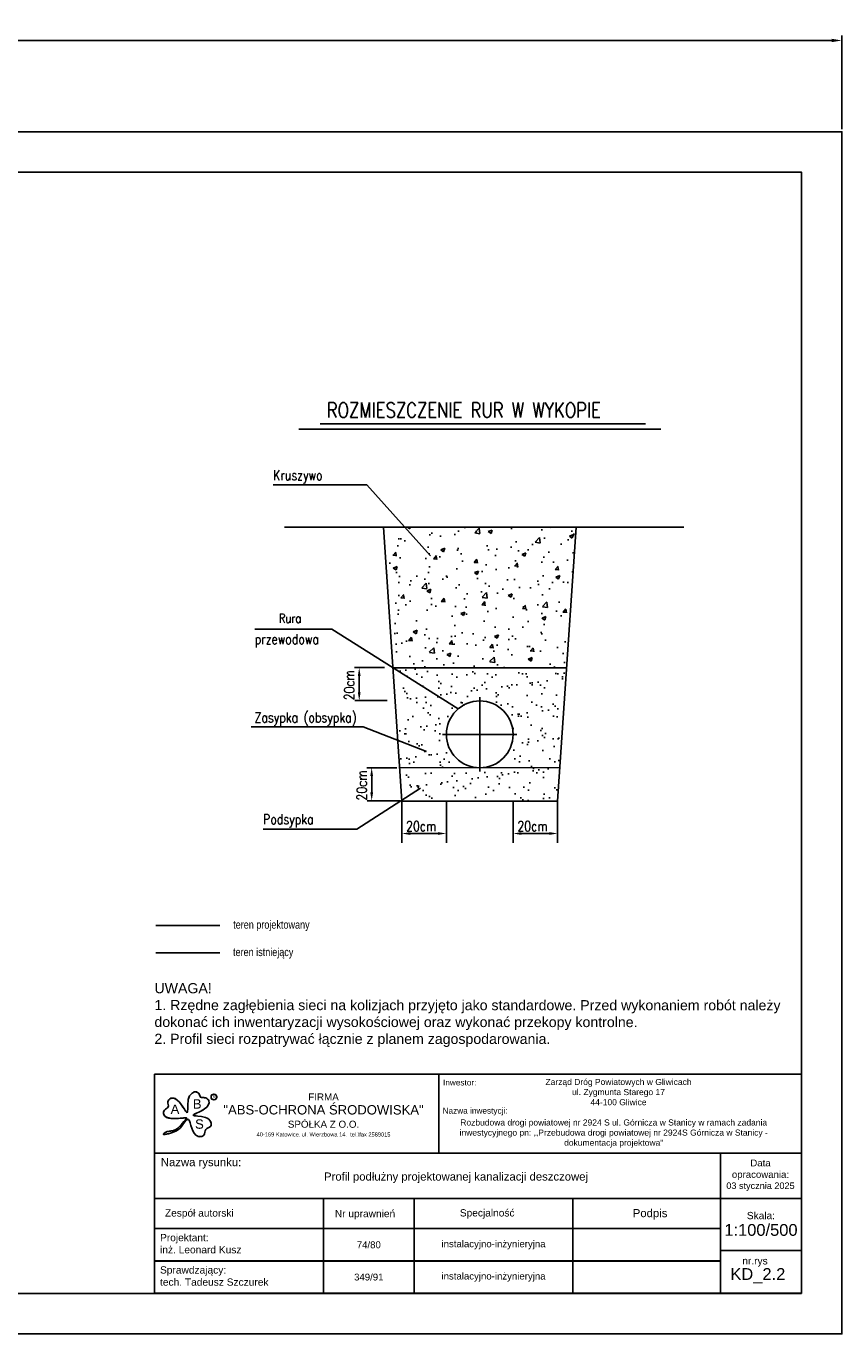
# Model space of a CAD drawing. Header units: metres. Extents: x 0 to 2625, y -705 to 306.
# Tile 17 of 34: x 1267 to 1469, y -705 to -382. Entities that reach past the tile are written whole.
import ezdxf

# ---------------------------------------------------------------- set-up
doc = ezdxf.new("R2010")
doc.units = ezdxf.units.M
doc.header["$LTSCALE"] = 0.2
doc.layers.get('0').update_dxf_attribs({"color": 250, "linetype": 'CONTINUOUS'})
doc.layers.get('Defpoints').update_dxf_attribs({"linetype": 'CONTINUOUS'})
for name, color, linetype in [('$Legenda kd', 7, 'CONTINUOUS'), ('Linie_tabeli', 7, 'CONTINUOUS'), ('tabela', 7, 'CONTINUOUS'), ('Teren_istn', 3, 'CONTINUOUS'), ('Teren_proj', 2, 'CONTINUOUS'), ('warstwa_nr_0', 8, 'CONTINUOUS')]:
    doc.layers.add(name, color=color, linetype=linetype)
doc.styles.add('arial', font='arial.ttf', dxfattribs={"height": 2})
doc.styles.add('RomanS', font='romans.shx', dxfattribs={"width": 0.9, "oblique": 7, "height": 40})
doc.styles.get("Standard").update_dxf_attribs({"font": 'arial.ttf'})
doc.dimstyles.new('ISO-25', dxfattribs={"dimtxt": 2.5, "dimasz": 2.5, "dimexe": 1.25, "dimexo": 0.625, "dimtad": 1, "dimdec": 4, "dimdsep": 46, "dimtxsty": 'Standard', "dimcen": 2.5, "dimadec": 0, "dimazin": 0, "dimtfac": 1, "dimtdec": 4, "dimtmove": 0, "dimatfit": 3, "dimfxl": 1, "dimtolj": 1, "dimtzin": 0, "dimarcsym": 0})

# ---------------------------------------------------------------- blocks, each defined once
blk = doc.blocks.new('*D5')
at = {"color": 0, "lineweight": -2, "transparency": 16777216}
for p, q in [((0, -407.47), (0, -384.31)), ((1468.68, -407.47), (1468.68, -384.31)), ((2.5, -385.56), (1466.18, -385.56))]:
    blk.add_line(p, q, dxfattribs=at)
at = {"color": 0, "transparency": 16777216}
for points in [[(2.5, -385.15), (2.5, -385.98), (0, -385.56)], [(1466.18, -385.15), (1466.18, -385.98), (1468.68, -385.56)]]:
    blk.add_solid(points, dxfattribs=at)
at = {"layer": 'Defpoints', "color": 0, "transparency": 16777216}
for p in [(1468.68, -385.56), (0, -408.09), (1468.68, -408.09)]:
    blk.add_point(p, dxfattribs=at)
at = {"color": 0, "transparency": 16777216, "insert": (734.34, -383.66), "char_height": 2.5, "attachment_point": 5}
blk.add_mtext('\\A1;1468.6752', dxfattribs=at)

msp = doc.modelspace()

# ---------------------------------------------------------------- hatches: boundary and pattern name
at = {"layer": '$Legenda kd', "lineweight": 25}
h = msp.add_hatch(dxfattribs=at)
h.set_pattern_fill('AR-CONC', color=256, scale=0.055, style=0)
h.set_pattern_definition([(50, (-17560.998, -3075.696), (10.0201568, -0.8766497), [1.04775, -11.52525]), (355, (-17560.998, -3075.696), (-1.9383554, 10.5081154), [0.8382, -9.2202]), (100.451, (-17560.163, -3075.769), (8.0818376, 9.631418), [0.89045, -9.79495]), (46.1842, (-17560.998, -3072.902), (14.909347, -2.312328), [1.571625, -17.287875]), (96.6356, (-17559.755, -3073.094), (13.057233, 13.608406), [1.335675, -14.692425]), (351.184, (-17560.998, -3072.902), (13.057253, 13.608381), [1.2573, -13.8303]), (21, (-17559.601, -3073.6), (8.3388184, -5.6246035), [1.04775, -11.52525]), (326, (-17559.601, -3073.6), (3.3991116, 10.130338), [0.8382, -9.2202]), (71.4514, (-17558.906, -3074.069), (11.737907, 4.505757), [0.89045, -9.79495]), (37.5, (-17560.9978, -3075.6958), (0.1698732, 4.65052714), [0, -9.10844, 0, -9.3599, 0, -9.255125]), (7.5, (-17560.998, -3075.696), (3.6750814, 5.5099316), [0, -5.33654, 0, -8.89889, 0, -3.527425]), (327.5, (-17564.113, -3075.6958), (7.4574827, -0.3150809), [0, -3.4925, 0, -10.8966, 0, -14.45895]), (317.5, (-17565.51, -3075.696), (8.147105, 1.398457), [0, -4.54025, 0, -7.23646, 0, -10.26795])])
h.paths.add_polyline_path([(1402.98945, -505.83741), (1355.41445, -505.83741), (1357.36595, -534.9326), (1368.52341, -540.53301), (1400.6623, -540.53301)])
h.paths.add_polyline_path([(1357.36595, -534.9326), (1357.74159, -540.53301), (1368.52341, -540.53301)], flags=17)
h = msp.add_hatch(dxfattribs=at)
h.set_pattern_fill('AR-SAND', color=256, scale=0.11, style=0)
h.set_pattern_definition([(37.5, (-17560.998, -3075.696), (-0.1760034, 5.3835456), [0, -4.24688, 0, -4.7498, 0, -4.54025]), (7.5, (-17560.998, -3075.696), (4.944756, 7.885076), [0, -2.29108, 0, -3.82778, 0, -1.46685]), (327.5, (-17564.4344, -3075.696), (8.7009161, 0.015809), [0, -1.397, 0, -5.0292, 0, -6.5659]), (317.5, (-17564.4344, -3075.696), (8.399121, 2.4522226), [0, -0.6985, 0, -3.29692, 0, -3.7719])])
h.paths.add_polyline_path([(1400.6623, -540.53301), (1368.52341, -540.53301), (1378.64246, -545.61219, -0.809755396), (1379.8144, -545.86134, -1), (1378.5895, -545.86134, -0.105121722), (1378.64246, -545.61219), (1368.52341, -540.53301), (1357.74159, -540.53301), (1359.95195, -573.48741), (1398.45195, -573.48741)])
h.paths.add_polyline_path([(1370.95195, -556.98741, -1), (1387.45195, -556.98741, -1)], flags=16)

# ---------------------------------------------------------------- linework, layer by layer
for p, q in [((1339.73449, -480.28876), (1420.18712, -480.28876)), ((1334.49498, -481.55682), (1423.90891, -481.55682)), ((1330.94187, -505.83741), (1341.0338, -505.83741)), ((1355.41445, -505.83741), (1332.01213, -505.83741)), ((1359.95195, -573.48741), (1355.41445, -505.83741)), ((1355.41445, -505.83741), (1402.98945, -505.83741)), ((1402.98945, -505.83741), (1398.45195, -573.48741)), ((1402.98945, -505.83741), (1429.66445, -505.83741)), ((1426.39176, -505.83741), (1402.98945, -505.83741)), ((1348.21679, -540.48741), (1355.62391, -540.48741)), ((1349.41814, -542.54991), (1349.41814, -546.59969)), ((1400.6623, -540.53301), (1357.74159, -540.53301)), ((1348.32491, -548.66219), (1356.35347, -548.66219)), ((1351.29246, -565.23741), (1358.69957, -565.23741)), ((1352.4938, -567.29991), (1352.4938, -571.34969)), ((1351.40058, -573.41219), (1359.42913, -573.41219)), ((1398.45195, -573.48741), (1359.95195, -573.48741)), ((1359.95195, -573.48741), (1359.95195, -583.80279)), ((1370.95195, -573.48741), (1370.95195, -583.80279)), ((1387.45195, -573.48741), (1387.45195, -583.80279)), ((1398.45195, -573.48741), (1398.45195, -583.80279)), ((1368.88945, -581.48165), (1362.01445, -581.48165)), ((1396.38945, -581.48165), (1389.51445, -581.48165))]:
    msp.add_line(p, q, dxfattribs=at)
at = {"layer": '$Legenda kd', "linetype": 'Continuous', "lineweight": 25}
for p, q in [((1328.14756, -495.31038), (1351.31382, -495.31038)), ((1351.31382, -495.31038), (1367.02766, -512.90816)), ((1323.58563, -530.97178), (1342.65365, -530.97178)), ((1342.65365, -530.97178), (1373.83753, -550.71959)), ((1322.69405, -555.16137), (1350.36502, -555.16137)), ((1350.36502, -555.16137), (1366.07886, -561.25915)), ((1348.84067, -580.38147), (1364.5545, -570.28317)), ((1325.67441, -580.38147), (1348.84067, -580.38147))]:
    msp.add_line(p, q, dxfattribs=at)
at = {"layer": '$Legenda kd', "lineweight": 25, "ltscale": 0.5}
for p, q in [((1379.20195, -547.81753), (1379.20195, -566.15728)), ((1388.37182, -556.98741), (1370.03207, -556.98741))]:
    msp.add_line(p, q, dxfattribs=at)
at = {"layer": '$Legenda kd', "lineweight": 25}
msp.add_lwpolyline([(1359.39546, -565.19073), (1399.0053, -565.23741)], dxfattribs=at)
msp.add_circle((1379.20195, -556.98741), 8.25, dxfattribs=at)
for points in [[(1349.07439, -542.54991), (1349.76189, -542.54991), (1349.41814, -540.48741)], [(1349.07439, -546.59969), (1349.76189, -546.59969), (1349.41814, -548.66219)], [(1352.15005, -567.29991), (1352.83755, -567.29991), (1352.4938, -565.23741)], [(1352.15005, -571.34969), (1352.83755, -571.34969), (1352.4938, -573.41219)], [(1362.01445, -581.1379), (1362.01445, -581.8254), (1359.95195, -581.48165)], [(1368.88945, -581.1379), (1368.88945, -581.8254), (1370.95195, -581.48165)], [(1389.51445, -581.1379), (1389.51445, -581.8254), (1387.45195, -581.48165)], [(1396.38945, -581.1379), (1396.38945, -581.8254), (1398.45195, -581.48165)]]:
    msp.add_solid(points, dxfattribs=at)
at = {"color": 18, "true_color": 0x000000}
for p, q in [((1298.81141, -640.94196), (1458.68606, -640.94454)), ((1298.81141, -640.94196), (1458.68606, -640.94454)), ((1298.81141, -640.96439), (1458.68606, -640.96698)), ((1298.81141, -640.96439), (1458.68606, -640.96698)), ((1298.81141, -640.96439), (1458.68606, -640.96698)), ((1298.81141, -640.96439), (1458.68606, -640.96698)), ((1298.81464, -640.94671), (1458.68929, -640.9493)), ((1298.81464, -640.94671), (1458.68929, -640.9493)), ((1298.81464, -640.94671), (1458.68929, -640.9493)), ((1298.81464, -640.94671), (1458.68929, -640.9493)), ((1369.06061, -660.41885), (1369.06093, -640.94309)), ((1369.06062, -660.44128), (1369.06093, -640.96553)), ((1369.06385, -660.4236), (1369.06416, -640.94785)), ((1458.68574, -660.4203), (1298.81109, -660.41771)), ((1458.68574, -660.44273), (1298.8111, -660.44015)), ((1458.68898, -660.42505), (1298.81433, -660.42247)), ((1438.67928, -660.41997), (1438.67872, -695.09378)), ((1298.82113, -671.62784), (1458.68556, -671.63043)), ((1340.59129, -671.61965), (1340.59091, -695.09378)), ((1340.59129, -671.64209), (1340.59091, -695.09378)), ((1340.59453, -671.62441), (1340.59415, -695.09378)), ((1362.97516, -671.60645), (1362.97478, -695.09378)), ((1362.97516, -671.62888), (1362.97478, -695.09378)), ((1362.97839, -671.61121), (1362.97801, -695.09378)), ((1402.23611, -671.60708), (1402.23573, -695.09378)), ((1402.23611, -671.62952), (1402.23573, -695.09378)), ((1402.23934, -671.61184), (1402.23896, -695.09378)), ((1438.67587, -671.60767), (1438.67549, -695.09378)), ((1438.67587, -671.63011), (1438.67549, -695.09378)), ((1298.81857, -679.08536), (1438.67575, -679.08762)), ((1298.81858, -679.1078), (1438.67575, -679.11006)), ((1298.82181, -679.09012), (1438.67898, -679.09238)), ((1438.67566, -684.50535), (1458.68437, -684.5046)), ((1438.67566, -684.52779), (1458.68437, -684.52703)), ((1438.67889, -684.51011), (1458.6876, -684.50936)), ((1298.81585, -687.07706), (1438.67562, -687.07932)), ((1298.81585, -687.0995), (1438.67562, -687.10176)), ((1298.81908, -687.08182), (1438.67885, -687.08408)), ((1298.82201, -695.06876), (1458.68644, -695.07135)), ((1298.82201, -695.0912), (1458.68644, -695.09378)), ((1298.82524, -695.07352), (1458.68968, -695.07611))]:
    msp.add_line(p, q, dxfattribs=at)
at = {"color": 18, "ltscale": 5, "true_color": 0x000000}
msp.add_lwpolyline([(1298.81464, -640.94671), (1298.81464, -695.09378)], dxfattribs=at)
at = {"color": 18, "true_color": 0x000000}
for centre in [(1313.51191, -646.58566), (1313.51191, -646.58566), (1313.51514, -646.56798), (1313.51514, -646.56798)]:
    msp.add_circle(centre, 0.69959, dxfattribs=at)
at = {"color": 18, "true_color": 0x000000, "start_tangent": (-0.999999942, 0.000340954), "end_tangent": (-0.894557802, -0.446952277)}
for points in [[(1306.45198, -651.76226), (1302.91697, -651.87617), (1301.11137, -650.95468), (1301.26544, -649.84202), (1302.22631, -649.03659), (1302.14988, -647.80874), (1302.84181, -646.92648), (1303.91764, -647.00359), (1306.91354, -650.38112), (1307.18357, -647.23492), (1308.10628, -645.66208), (1308.95172, -645.31705), (1309.83528, -645.85452), (1310.21926, -646.58367), (1311.48717, -646.81432), (1312.25539, -647.5436), (1311.17885, -649.53845), (1308.41182, -651.07228), (1311.40867, -651.64885), (1312.71469, -652.76201), (1312.71434, -653.79798), (1311.48451, -654.60332), (1311.06138, -655.98448), (1310.29278, -656.36791), (1309.06334, -656.02217), (1306.95137, -652.10776), (1305.49067, -653.87226), (1303.68432, -655.1762), (1301.07134, -655.67412), (1301.50604, -655.32894), (1303.30016, -654.94586), (1305.06804, -653.79537), (1306.52883, -651.76229)], [(1306.45198, -651.76226), (1302.91697, -651.87617), (1301.11137, -650.95468), (1301.26544, -649.84202), (1302.22631, -649.03659), (1302.14988, -647.80874), (1302.84181, -646.92648), (1303.91764, -647.00359), (1306.91354, -650.38112), (1307.18357, -647.23492), (1308.10628, -645.66208), (1308.95172, -645.31705), (1309.83528, -645.85452), (1310.21926, -646.58367), (1311.48717, -646.81432), (1312.25539, -647.5436), (1311.17885, -649.53845), (1308.41182, -651.07228), (1311.40867, -651.64885), (1312.71469, -652.76201), (1312.71434, -653.79798), (1311.48451, -654.60332), (1311.06138, -655.98448), (1310.29278, -656.36791), (1309.06334, -656.02217), (1306.95137, -652.10776), (1305.49067, -653.87226), (1303.68431, -655.1762), (1301.07134, -655.67412), (1301.50604, -655.32894), (1303.30016, -654.94586), (1305.06804, -653.79537), (1306.52883, -651.76229)], [(1306.45521, -651.74459), (1302.9202, -651.85849), (1301.1146, -650.93701), (1301.26868, -649.82435), (1302.22954, -649.01891), (1302.15311, -647.79107), (1302.84504, -646.9088), (1303.92088, -646.98591), (1306.91677, -650.36344), (1307.18681, -647.21724), (1308.10951, -645.64441), (1308.95495, -645.29937), (1309.83851, -645.83684), (1310.2225, -646.56599), (1311.4904, -646.79664), (1312.25862, -647.52592), (1311.18208, -649.52077), (1308.41505, -651.05461), (1311.4119, -651.63117), (1312.71793, -652.74433), (1312.71757, -653.7803), (1311.48774, -654.58564), (1311.06461, -655.9668), (1310.29601, -656.35023), (1309.06657, -656.00449), (1306.9546, -652.09008), (1305.4939, -653.85458), (1303.68755, -655.15853), (1301.07457, -655.65644), (1301.50927, -655.31126), (1303.30339, -654.92818), (1305.07127, -653.7777), (1306.53206, -651.74461)], [(1306.45521, -651.74459), (1302.9202, -651.85849), (1301.1146, -650.93701), (1301.26868, -649.82435), (1302.22954, -649.01891), (1302.15311, -647.79107), (1302.84504, -646.9088), (1303.92088, -646.98591), (1306.91677, -650.36344), (1307.18681, -647.21724), (1308.10951, -645.64441), (1308.95495, -645.29937), (1309.83851, -645.83684), (1310.2225, -646.56599), (1311.4904, -646.79664), (1312.25862, -647.52592), (1311.18208, -649.52077), (1308.41505, -651.0546), (1311.4119, -651.63117), (1312.71793, -652.74433), (1312.71757, -653.7803), (1311.48774, -654.58564), (1311.06461, -655.9668), (1310.29601, -656.35023), (1309.06657, -656.00449), (1306.9546, -652.09008), (1305.4939, -653.85458), (1303.68755, -655.15853), (1301.07457, -655.65644), (1301.50927, -655.31126), (1303.30339, -654.92818), (1305.07127, -653.7777), (1306.53206, -651.74461)]]:
    msp.add_spline(points, degree=3, dxfattribs=at)
at = {"layer": 'Linie_tabeli'}
msp.add_lwpolyline([(30, -695.09378), (1458.6752, -695.09378), (1458.6752, -418.09378), (30, -418.09378)], close=True, dxfattribs=at)
at = {"layer": 'Teren_istn'}
msp.add_line((1299.1388, -610.94205), (1314.98984, -610.94205), dxfattribs=at)
at = {"layer": 'Teren_proj'}
msp.add_line((1299.1388, -604.1886), (1314.98984, -604.1886), dxfattribs=at)
at = {"layer": 'warstwa_nr_0'}
msp.add_lwpolyline([(0, -705.09378), (1468.6752, -705.09378), (1468.6752, -408.09378), (0, -408.09378)], close=True, dxfattribs=at)

# ---------------------------------------------------------------- texts
at = {"layer": '$Legenda kd', "lineweight": 25, "style": 'RomanS', "width": 0.8}
for s, height, p in [('ROZMIESZCZENIE RUR W WYKOPIE', 3.7125, (1341.43124, -478.74086)), ('Kruszywo', 2.475, (1328.14073, -494.19632)), ('Rura', 2.25, (1329.54463, -529.4199)), ('przewodowa', 2.475, (1323.58983, -534.69329)), ('Zasypka (obsypka)', 2.475, (1323.54006, -554.04731)), ('Podsypka', 2.475, (1325.66757, -579.18565)), ('20cm', 2.475, (1361.00013, -580.91176)), ('20cm', 2.475, (1388.50013, -580.91176))]:
    msp.add_text(s, height=height, dxfattribs=at).set_placement(p)
for p in [(1348.20028, -548.57662), (1351.27595, -573.32662)]:
    msp.add_text('20cm', height=2.475, rotation=90, dxfattribs=at).set_placement(p)
at = {"color": 0, "insert": (1380.40982, -618.4718), "char_height": 3, "width": 163.1791861, "attachment_point": 2, "rotation": 359.9804647}
msp.add_mtext('\\A1;\\pxql;{\\f@Arial Unicode MS|b0|i0|c238|p34;\\H0.83333x;UWAGA!\\P1. Rzędne zagłębienia sieci na kolizjach przyjęto jako standardowe. Przed wykonaniem robót należy dokonać ich inwentaryzacji wysokościowej oraz wykonać przekopy kontrolne.\\P2. Profil sieci rozpatrywać łącznie z planem zagospodarowania.}', dxfattribs=at)
at = {"color": 18, "true_color": 0x000000, "char_height": 1.4564873, "width": 71.9253003, "attachment_point": 1, "rotation": 359.9804647}
for s, insert in [('{\\fArial|b0|i0|c238|p34;Inwestor:}', (1370.12082, -642.26783)), ('{\\fArial|b0|i0|c238|p34;Nazwa inwestycji:}', (1370.01934, -649.22827))]:
    msp.add_mtext(s, dxfattribs=dict(at, insert=insert))
at = {"color": 18, "true_color": 0x000000, "style": 'arial'}
for s, insert, char_height, width, attachment_point, rotation in [('{\\fArial CE|b0|i0|c238|p34;R}', (1313.18315, -646.14408), 0.7708599, 3.874342, 1, 359.9804647), ('{\\fArial CE|b0|i0|c238|p34;R}', (1313.18315, -646.14408), 0.7708599, 3.874342, 1, 359.9804647), ('FIRMA\\P{\\H1.333x;"ABS-OCHRONA ŚRODOWISKA"\\P}SPÓŁKA Z O.O.\\P{\\H0.5778x;40-169 Katowice. ul. Wierzbowa 14.  tel.\\\\fax 2589015}', (1340.59916, -651.02194), 1.7344348, 57.8144945, 5, 359.9804647), ('A', (1302.81461, -648.4397), 2.31258, 3.874342, 1, 359.9804647), ('A', (1302.81461, -648.4397), 2.31258, 3.874342, 1, 359.9804647), ('B', (1308.30433, -647.1383), 2.31258, 3.874342, 1, 359.9804647), ('B', (1308.30433, -647.1383), 2.31258, 3.874342, 1, 359.9804647), ('B', (1308.30756, -647.12062), 2.31258, 3.874342, 1, 359.9804647), ('B', (1308.30756, -647.12062), 2.31258, 3.874342, 1, 359.9804647), ('{\\fArial CE|b0|i0|c238|p34;R}', (1313.17992, -646.16176), 0.7708599, 3.874342, 1, 359.9804647), ('{\\fArial CE|b0|i0|c238|p34;R}', (1313.17992, -646.16176), 0.7708599, 3.874342, 1, 359.9804647), ('S', (1308.86208, -652.11133), 2.31258, 3.874342, 1, 359.9804647), ('S', (1308.86208, -652.11133), 2.31258, 3.874342, 1, 359.9804647), ('S', (1308.86531, -652.09365), 2.31258, 3.874342, 1, 359.9804647), ('S', (1308.86531, -652.09365), 2.31258, 3.874342, 1, 359.9804647), ('{\\fArial|b0|i0|c238|p34;Nazwa rysunku:}', (1300.40549, -661.67086), 1.997925, 22.5379514, 1, 359.9804647), ('\\pxqc;Data \\Popracowania:\\P{\\H0.9469x;03 stycznia 2025}', (1440.08358, -665.90342), 1.7, 16.964961, 4, 359.9804647), ('{\\fArial|b0|i0|c238|p34;Zespół autorski}', (1301.41449, -675.49396), 1.7935443, 48.6542087, 4, 359.9804647), ('{\\fArial|b0|i0|c238|p34;Nr uprawnień}', (1343.39543, -675.64494), 1.7935443, 18.7532913, 4, 359.9804647), ('{\\fArial|b0|i0|c238|p34;Specjalność}', (1374.28545, -675.46755), 1.7935443, 19.0401464, 4, 359.9804647), ('{\\fArial|b0|i0|c238|p34;\\H1.114x;Podpis}', (1417.01249, -675.56905), 1.7981325, 9.0505214, 4, 359.9804647), ('\\A1;Skala:\\P{\\H1.6241x;1:100/500}', (1448.68155, -677.94462), 1.7935443, 74.7313859, 5, 359.9804647), ('{\\H1.003x;Projektant:\\Pinż. Leonard Kusz}', (1300.20169, -682.81825), 1.7935443, 74.7306171, 4, 359.9804647), ('\\pxqc;{\\H0.9469x;74/80}', (1351.78627, -683.1045), 1.7935443, 19.0401464, 5, 359.9804647), ('{\\H0.9469x;instalacyjno-inżynieryjna}', (1382.60868, -683.105), 1.7935443, 19.0401464, 5, 359.9804647), ('{\\H1.003x;Sprawdzający:\\Ptech. Tadeusz Szczurek}', (1300.19637, -690.80995), 1.7935443, 74.7306171, 4, 359.9804647), ('\\A1;nr.rys', (1444.07983, -687.32766), 1.793544, 74.7313859, 4, 359.9969339), ('\\pxqc;{\\H0.9469x;349/91}', (1351.78291, -691.07377), 1.7935443, 19.0401464, 5, 359.9804647), ('{\\H0.9469x;instalacyjno-inżynieryjna}', (1382.60532, -691.07427), 1.7935443, 19.0401464, 5, 359.9804647)]:
    msp.add_mtext(s, dxfattribs=dict(at, insert=insert, char_height=char_height, width=width, attachment_point=attachment_point, rotation=rotation))
at = {"layer": 'Linie_tabeli', "width": 0.8}
for s, p in [('teren projektowany', (1318.27654, -604.99591)), ('teren istniejący', (1318.23672, -611.76635))]:
    msp.add_text(s, height=2, dxfattribs=at).set_placement(p)
at = {"layer": 'tabela', "color": 18, "linetype": 'Continuous', "true_color": 0x000000, "attachment_point": 2}
for s, insert, char_height, width in [('{\\fArial|b0|i0|c238|p50;Zarząd Dróg Powiatowych w Gliwicach\\Pul. Zygmunta Starego 17\\P44-100 Gliwice}', (1413.48886, -642.1122), 1.5, 153.09), ('{\\fArial|b0|i0|c238|p50;Rozbudowa drogi powiatowej nr 2924 S ul. Górnicza w Stanicy w ramach zadania inwestycyjnego pn: ,,Przebudowa drogi powiatowej nr 2924S Górnicza w Stanicy - dokumentacja projektowa"}', (1412.30293, -652.12069), 1.5, 89.4932613), ('{\\fArial|b0|i0|c238|p50;Profil podłużny projektowanej kanalizacji deszczowej}', (1373.3414, -665.22943), 2, 153.09)]:
    msp.add_mtext(s, dxfattribs=dict(at, insert=insert, char_height=char_height, width=width))
at = {"layer": 'tabela', "color": 18, "linetype": 'Continuous', "true_color": 0x000000, "insert": (1441.12336, -690.73609), "char_height": 1.795407, "width": 74.809, "attachment_point": 4, "style": 'arial'}
msp.add_mtext('\\A1;{\\H1.6241x;KD_2.2}', dxfattribs=at)

# ---------------------------------------------------------------- dimensions: what is measured, and where the dimension line sits
dim = msp.add_linear_dim(base=(1468.6752, -385.56269), p1=(0, -408.09378), p2=(1468.6752, -408.09378), dimstyle='ISO-25')
dim.commit()
dim.dimension.update_dxf_attribs({"geometry": '*D5', "text_midpoint": (734.3376, -383.66126)})

doc.saveas('drawing.dxf')
